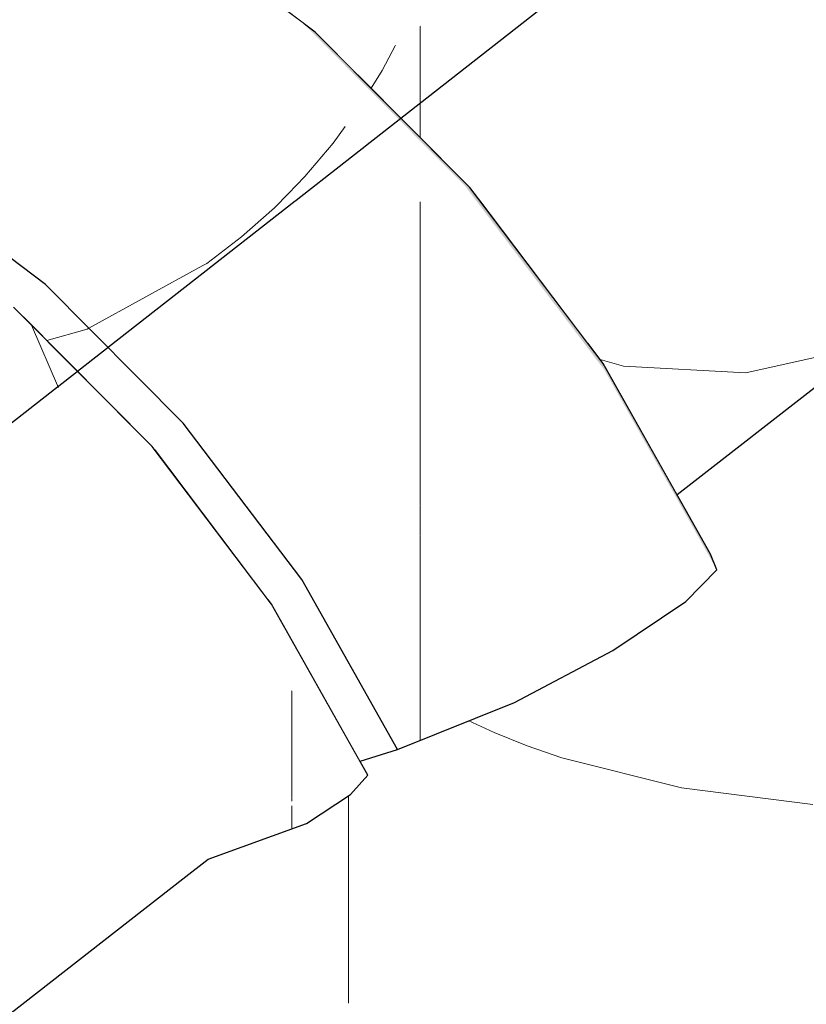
# Model space of a CAD drawing. Header units: millimetres. Extents: x -36478 to 31050, y -14815 to 11827.
# Tile 235 of 256: x -15563 to -15481, y 9860 to 9963. Entities that reach past the tile are written whole.
import ezdxf

# ---------------------------------------------------------------- set-up
doc = ezdxf.new("R2010")
doc.units = ezdxf.units.MM
doc.header["$MEASUREMENT"] = 0
doc.linetypes.add('Wipeout_Contour', pattern=[1000, 0, -1000])
for name, color, linetype in [('Nové_Konstrukce - krov', 7, 'Continuous'), ('Nové_Konstrukce - střechy a skořepiny', 7, 'Continuous'), ('Nové_Výplně - Povrchové', 7, 'Continuous')]:
    doc.layers.add(name, color=color, linetype=linetype)

# ---------------------------------------------------------------- blocks, each defined once
blk = doc.blocks.new('*X13')
at = {"layer": 'Nové_Výplně - Povrchové', "color": 21, "linetype": 'Continuous', "lineweight": 20, "true_color": 0xffaaaa}
for p, q in [((-15520.02, 9954.99), (-15519.65, 9954.76)), ((-15519.65, 9954.76), (-15516.71, 9953.18)), ((-15516.71, 9953.18), (-15513.53, 9951.7)), ((-15513.53, 9951.7), (-15510.12, 9950.33)), ((-15510.12, 9950.33), (-15506.5, 9949.08)), ((-15528.69, 9948.21), (-15528.69, 9923.56)), ((-15506.5, 9949.08), (-15494.05, 9945.98)), ((-15494.05, 9945.98), (-15480.39, 9944.22)), ((-15528.69, 9923.34), (-15528.69, 9860.46)), ((-15552.71, 9898.8), (-15576.72, 9898.8)), ((-15528.69, 9898.8), (-15552.71, 9898.8)), ((-15528.69, 9898.8), (-15526.86, 9896.91)), ((-15526.86, 9896.91), (-15524.74, 9895.08)), ((-15524.74, 9895.08), (-15522.34, 9893.33)), ((-15522.34, 9893.33), (-15519.65, 9891.65)), ((-15519.65, 9891.65), (-15516.71, 9890.07)), ((-15516.71, 9890.07), (-15513.53, 9888.6)), ((-15513.53, 9888.6), (-15510.12, 9887.23)), ((-15510.12, 9887.23), (-15506.5, 9885.97)), ((-15506.5, 9885.97), (-15494.05, 9882.87)), ((-15494.05, 9882.87), (-15480.39, 9881.12))]:
    blk.add_line(p, q, dxfattribs=at)
blk = doc.blocks.new('výplň_6_1', base_point=(0, 0))
at = {"layer": 'Nové_Výplně - Povrchové', "color": 21, "linetype": 'Continuous', "lineweight": 20, "true_color": 0xffaaaa}
blk.add_blockref('*X13', (0, 0), dxfattribs=at)
blk = doc.blocks.new('*X1419')
at = {"layer": 'Nové_Výplně - Povrchové', "color": 21, "linetype": 'Continuous', "lineweight": 20, "true_color": 0xffaaaa}
for p, q in [((-15473.21, 9976.31), (-15473.21, 9952.91)), ((-15486.91, 9965.66), (-15473.21, 9965.66)), ((-15468.41, 9956.64), (-15473.21, 9965.66))]:
    blk.add_line(p, q, dxfattribs=at)
blk = doc.blocks.new('výplň_709_1', base_point=(0, 0))
at = {"color": 254, "linetype": 'Wipeout_Contour', "lineweight": 0, "ltscale": 73571.389822}
blk.add_wipeout([(-15387.72, 10042.8), (-15514.97, 9943.83), (-15503.82, 9929.1), (-15376.57, 10028.07)], dxfattribs=at).dxf.layer = 'Nové_Výplně - Povrchové'
at = {"layer": 'Nové_Výplně - Povrchové', "color": 21, "linetype": 'Continuous', "lineweight": 20, "true_color": 0xffaaaa}
blk.add_blockref('*X1419', (0, 0), dxfattribs=at)
blk = doc.blocks.new('*X1421')
at = {"layer": 'Nové_Výplně - Povrchové', "color": 21, "linetype": 'Continuous', "lineweight": 20, "true_color": 0xffaaaa}
for p, q in [((-15425.82, 9989.77), (-15418.28, 9972.65)), ((-15436.2, 9965.66), (-15456.82, 9965.66)), ((-15427.27, 9965.66), (-15436.2, 9965.66)), ((-15457.51, 9953.12), (-15457.21, 9965.35)), ((-15457.1, 9965.43), (-15449.56, 9948.32)), ((-15460.93, 9942.41), (-15457.51, 9953.12)), ((-15466.38, 9935.23), (-15460.93, 9942.41)), ((-15476.25, 9928.48), (-15470.37, 9932.14)), ((-15487.37, 9925.99), (-15476.25, 9928.48)), ((-15502.52, 9927.38), (-15500.08, 9926.69)), ((-15500.08, 9926.69), (-15487.37, 9925.99))]:
    blk.add_line(p, q, dxfattribs=at)
blk = doc.blocks.new('výplň_710_1', base_point=(0, 0))
at = {"color": 254, "linetype": 'Wipeout_Contour', "lineweight": 0, "ltscale": 91911.71413}
blk.add_wipeout([(-15376.57, 10028.07), (-15503.82, 9929.1), (-15502.21, 9926.98), (-15494.53, 9913.34), (-15367.57, 10012.09)], dxfattribs=at).dxf.layer = 'Nové_Výplně - Povrchové'
at = {"layer": 'Nové_Výplně - Povrchové', "color": 21, "linetype": 'Continuous', "lineweight": 20, "true_color": 0xffaaaa}
blk.add_blockref('*X1421', (0, 0), dxfattribs=at)
blk = doc.blocks.new('*X1429')
at = {"layer": 'Nové_Výplně - Povrchové', "color": 21, "linetype": 'Continuous', "lineweight": 20, "true_color": 0xffaaaa}
for p, q in [((-15473.21, 9999.43), (-15473.21, 9976.31)), ((-15516.63, 9965.66), (-15497.23, 9965.66)), ((-15497.23, 9965.66), (-15486.91, 9965.66)), ((-15521.24, 9962.07), (-15521.24, 9950.47)), ((-15523.81, 9960.07), (-15525.19, 9957.45)), ((-15525.19, 9957.45), (-15526.34, 9955.6))]:
    blk.add_line(p, q, dxfattribs=at)
blk = doc.blocks.new('výplň_714_1', base_point=(0, 0))
at = {"color": 254, "linetype": 'Wipeout_Contour', "lineweight": 0, "ltscale": 92071.12651}
blk.add_wipeout([(-15400.69, 10055.83), (-15527.75, 9957.01), (-15516.06, 9945.27), (-15514.97, 9943.83), (-15387.72, 10042.8)], dxfattribs=at).dxf.layer = 'Nové_Výplně - Povrchové'
at = {"layer": 'Nové_Výplně - Povrchové', "color": 21, "linetype": 'Continuous', "lineweight": 20, "true_color": 0xffaaaa}
blk.add_blockref('*X1429', (0, 0), dxfattribs=at)
blk = doc.blocks.new('výplň_715_1', base_point=(0, 0))
at = {"color": 254, "linetype": 'Wipeout_Contour', "lineweight": 0, "ltscale": 92165.012233}
blk.add_wipeout([(-15415.08, 10066.76), (-15541.44, 9968.49), (-15532.16, 9961.44), (-15527.75, 9957.01), (-15400.69, 10055.83)], dxfattribs=at).dxf.layer = 'Nové_Výplně - Povrchové'
blk = doc.blocks.new('výplň_745_1', base_point=(0, 0))
at = {"color": 254, "linetype": 'Wipeout_Contour', "lineweight": 0, "ltscale": 92082.530156}
blk.add_wipeout([(-15533.56, 9904.5), (-15537.07, 9902.46), (-15536.7, 9901.96), (-15527.49, 9885.61), (-15523.61, 9886.83)], dxfattribs=at).dxf.layer = 'Nové_Výplně - Povrchové'
blk = doc.blocks.new('*X1493')
at = {"layer": 'Nové_Výplně - Povrchové', "linetype": 'Continuous', "lineweight": 20, "true_color": 0xffaaaa}
blk.add_hatch(color=21, dxfattribs=at).paths.add_polyline_path([(-15490.38, 9905.52), (-15491.04, 9907.14), (-15502.21, 9926.98), (-15502.07, 9926.29)])
blk = doc.blocks.new('výplň_746_1', base_point=(0, 0))
at = {"color": 254, "linetype": 'Wipeout_Contour', "lineweight": 0, "ltscale": 73590.849287}
blk.add_wipeout([(-15490.38, 9905.52), (-15491.04, 9907.14), (-15502.21, 9926.98), (-15502.07, 9926.29)], dxfattribs=at).dxf.layer = 'Nové_Výplně - Povrchové'
at = {"layer": 'Nové_Výplně - Povrchové', "color": 21, "linetype": 'Continuous', "lineweight": 20, "true_color": 0xffaaaa}
blk.add_blockref('*X1493', (0, 0), dxfattribs=at)
blk = doc.blocks.new('výplň_747_1', base_point=(0, 0))
at = {"color": 254, "linetype": 'Wipeout_Contour', "lineweight": 0, "ltscale": 73600.396657}
blk.add_wipeout([(-15501.22, 9897.14), (-15493.62, 9902.24), (-15505.5, 9923.33), (-15512.9, 9917.88)], dxfattribs=at).dxf.layer = 'Nové_Výplně - Povrchové'
blk = doc.blocks.new('výplň_748_1', base_point=(0, 0))
at = {"color": 254, "linetype": 'Wipeout_Contour', "lineweight": 0, "ltscale": 73591.216681}
blk.add_wipeout([(-15493.62, 9902.24), (-15490.38, 9905.52), (-15502.07, 9926.29), (-15505.5, 9923.33)], dxfattribs=at).dxf.layer = 'Nové_Výplně - Povrchové'
blk = doc.blocks.new('*X1499')
at = {"layer": 'Nové_Výplně - Povrchové', "color": 21, "linetype": 'Continuous', "lineweight": 20, "true_color": 0xffaaaa}
blk.add_line((-15521.24, 9909.17), (-15521.24, 9887.79), dxfattribs=at)
blk = doc.blocks.new('výplň_749_1', base_point=(0, 0))
at = {"color": 254, "linetype": 'Wipeout_Contour', "lineweight": 0, "ltscale": 73641.10631}
blk.add_wipeout([(-15533.56, 9904.5), (-15523.61, 9886.83), (-15511.43, 9891.74), (-15522.49, 9911.38)], dxfattribs=at).dxf.layer = 'Nové_Výplně - Povrchové'
at = {"layer": 'Nové_Výplně - Povrchové', "color": 21, "linetype": 'Continuous', "lineweight": 20, "true_color": 0xffaaaa}
blk.add_blockref('*X1499', (0, 0), dxfattribs=at)
blk = doc.blocks.new('*X1501')
at = {"layer": 'Nové_Výplně - Povrchové', "color": 21, "linetype": 'Continuous', "lineweight": 20, "true_color": 0xffaaaa}
blk.add_line((-15521.24, 9912.23), (-15521.24, 9909.17), dxfattribs=at)
blk = doc.blocks.new('výplň_750_1', base_point=(0, 0))
at = {"color": 254, "linetype": 'Wipeout_Contour', "lineweight": 0, "ltscale": 73617.596829}
blk.add_wipeout([(-15511.43, 9891.74), (-15501.22, 9897.14), (-15512.9, 9917.88), (-15522.49, 9911.38)], dxfattribs=at).dxf.layer = 'Nové_Výplně - Povrchové'
at = {"layer": 'Nové_Výplně - Povrchové', "color": 21, "linetype": 'Continuous', "lineweight": 20, "true_color": 0xffaaaa}
blk.add_blockref('*X1501', (0, 0), dxfattribs=at)
blk = doc.blocks.new('*X1503')
at = {"layer": 'Nové_Výplně - Povrchové', "color": 21, "linetype": 'Continuous', "lineweight": 20, "true_color": 0xffaaaa}
blk.add_line((-15521.24, 9941.95), (-15521.24, 9928.9), dxfattribs=at)
blk = doc.blocks.new('výplň_751_1', base_point=(0, 0))
at = {"color": 254, "linetype": 'Wipeout_Contour', "lineweight": 0, "ltscale": 73688.147043}
blk.add_wipeout([(-15527.38, 9937), (-15512.9, 9917.88), (-15505.5, 9923.33), (-15520.22, 9942.77)], dxfattribs=at).dxf.layer = 'Nové_Výplně - Povrchové'
at = {"layer": 'Nové_Výplně - Povrchové', "color": 21, "linetype": 'Continuous', "lineweight": 20, "true_color": 0xffaaaa}
blk.add_blockref('*X1503', (0, 0), dxfattribs=at)
blk = doc.blocks.new('*X1505')
at = {"layer": 'Nové_Výplně - Povrchové', "linetype": 'Continuous', "lineweight": 20, "true_color": 0xffaaaa}
blk.add_hatch(color=21, dxfattribs=at).paths.add_polyline_path([(-15532.16, 9961.44), (-15533.41, 9962.35), (-15516.56, 9945.42), (-15516.06, 9945.27)])
blk = doc.blocks.new('výplň_752_1', base_point=(0, 0))
at = {"color": 254, "linetype": 'Wipeout_Contour', "lineweight": 0, "ltscale": 73765.71354}
blk.add_wipeout([(-15532.16, 9961.44), (-15533.41, 9962.35), (-15516.56, 9945.42), (-15516.06, 9945.27)], dxfattribs=at).dxf.layer = 'Nové_Výplně - Povrchové'
at = {"layer": 'Nové_Výplně - Povrchové', "color": 21, "linetype": 'Continuous', "lineweight": 20, "true_color": 0xffaaaa}
blk.add_blockref('*X1505', (0, 0), dxfattribs=at)
blk = doc.blocks.new('*X1507')
at = {"layer": 'Nové_Výplně - Povrchové', "linetype": 'Continuous', "lineweight": 20, "true_color": 0xffaaaa}
blk.add_hatch(color=21, dxfattribs=at).paths.add_polyline_path([(-15502.07, 9926.29), (-15502.21, 9926.98), (-15516.06, 9945.27), (-15516.56, 9945.42)])
blk = doc.blocks.new('výplň_753_1', base_point=(0, 0))
at = {"color": 254, "linetype": 'Wipeout_Contour', "lineweight": 0, "ltscale": 73676.085114}
blk.add_wipeout([(-15502.07, 9926.29), (-15502.21, 9926.98), (-15516.06, 9945.27), (-15516.56, 9945.42)], dxfattribs=at).dxf.layer = 'Nové_Výplně - Povrchové'
at = {"layer": 'Nové_Výplně - Povrchové', "color": 21, "linetype": 'Continuous', "lineweight": 20, "true_color": 0xffaaaa}
blk.add_blockref('*X1507', (0, 0), dxfattribs=at)
blk = doc.blocks.new('*X1509')
at = {"layer": 'Nové_Výplně - Povrchové', "linetype": 'Continuous', "lineweight": 20, "true_color": 0xffaaaa}
blk.add_hatch(color=21, dxfattribs=at).paths.add_polyline_path([(-15532.16, 9961.44), (-15550.03, 9975.01), (-15552.11, 9976.55), (-15533.41, 9962.35)])
blk = doc.blocks.new('výplň_754_1', base_point=(0, 0))
at = {"color": 254, "linetype": 'Wipeout_Contour', "lineweight": 0, "ltscale": 73857.093454}
blk.add_wipeout([(-15532.16, 9961.44), (-15550.03, 9975.01), (-15552.11, 9976.55), (-15533.41, 9962.35)], dxfattribs=at).dxf.layer = 'Nové_Výplně - Povrchové'
at = {"layer": 'Nové_Výplně - Povrchové', "color": 21, "linetype": 'Continuous', "lineweight": 20, "true_color": 0xffaaaa}
blk.add_blockref('*X1509', (0, 0), dxfattribs=at)
blk = doc.blocks.new('výplň_755_1', base_point=(0, 0))
at = {"color": 254, "linetype": 'Wipeout_Contour', "lineweight": 0, "ltscale": 73679.023702}
blk.add_wipeout([(-15505.5, 9923.33), (-15502.07, 9926.29), (-15516.56, 9945.42), (-15520.22, 9942.77)], dxfattribs=at).dxf.layer = 'Nové_Výplně - Povrchové'
blk = doc.blocks.new('*X1513')
at = {"layer": 'Nové_Výplně - Povrchové', "color": 21, "linetype": 'Continuous', "lineweight": 20, "true_color": 0xffaaaa}
for p, q in [((-15553.26, 9975.96), (-15543.13, 9969.73)), ((-15552.61, 9976.3), (-15551.52, 9975.88)), ((-15551.52, 9975.88), (-15551, 9975.71)), ((-15555.69, 9974.72), (-15555.69, 9973.91))]:
    blk.add_line(p, q, dxfattribs=at)
blk = doc.blocks.new('výplň_756_1', base_point=(0, 0))
at = {"color": 254, "linetype": 'Wipeout_Contour', "lineweight": 0, "ltscale": 73865.630341}
blk.add_wipeout([(-15533.41, 9962.35), (-15552.11, 9976.55), (-15556.33, 9974.4), (-15537.34, 9959.97)], dxfattribs=at).dxf.layer = 'Nové_Výplně - Povrchové'
at = {"layer": 'Nové_Výplně - Povrchové', "color": 21, "linetype": 'Continuous', "lineweight": 20, "true_color": 0xffaaaa}
blk.add_blockref('*X1513', (0, 0), dxfattribs=at)
blk = doc.blocks.new('výplň_757_1', base_point=(0, 0))
at = {"color": 254, "linetype": 'Wipeout_Contour', "lineweight": 0, "ltscale": 73771.435413}
blk.add_wipeout([(-15516.56, 9945.42), (-15533.41, 9962.35), (-15537.34, 9959.97), (-15520.22, 9942.77)], dxfattribs=at).dxf.layer = 'Nové_Výplně - Povrchové'
blk = doc.blocks.new('výplň_786_1', base_point=(0, 0))
at = {"color": 254, "linetype": 'Wipeout_Contour', "lineweight": 0, "ltscale": 73731.342135}
blk.add_wipeout([(-15545.89, 9920.78), (-15548.85, 9918.01), (-15537.07, 9902.46), (-15533.56, 9904.5)], dxfattribs=at).dxf.layer = 'Nové_Výplně - Povrchové'
blk = doc.blocks.new('*X1575')
at = {"layer": 'Nové_Výplně - Povrchové', "color": 21, "linetype": 'Continuous', "lineweight": 20, "true_color": 0xffaaaa}
blk.add_line((-15521.24, 9928.9), (-15521.24, 9912.23), dxfattribs=at)
blk = doc.blocks.new('výplň_787_1', base_point=(0, 0))
at = {"color": 254, "linetype": 'Wipeout_Contour', "lineweight": 0, "ltscale": 73702.292834}
blk.add_wipeout([(-15522.49, 9911.38), (-15512.9, 9917.88), (-15527.38, 9937), (-15536.2, 9929.49)], dxfattribs=at).dxf.layer = 'Nové_Výplně - Povrchové'
at = {"layer": 'Nové_Výplně - Povrchové', "color": 21, "linetype": 'Continuous', "lineweight": 20, "true_color": 0xffaaaa}
blk.add_blockref('*X1575', (0, 0), dxfattribs=at)
blk = doc.blocks.new('výplň_788_1', base_point=(0, 0))
at = {"color": 254, "linetype": 'Wipeout_Contour', "lineweight": 0, "ltscale": 73719.326439}
blk.add_wipeout([(-15533.56, 9904.5), (-15522.49, 9911.38), (-15536.2, 9929.49), (-15545.89, 9920.78)], dxfattribs=at).dxf.layer = 'Nové_Výplně - Povrchové'
blk = doc.blocks.new('*X1579')
at = {"layer": 'Nové_Výplně - Povrchové', "color": 21, "linetype": 'Continuous', "lineweight": 20, "true_color": 0xffaaaa}
for p, q in [((-15555.88, 9930.56), (-15560.08, 9929.37)), ((-15555.71, 9930.65), (-15555.88, 9930.56))]:
    blk.add_line(p, q, dxfattribs=at)
blk = doc.blocks.new('výplň_789_1', base_point=(0, 0))
at = {"color": 254, "linetype": 'Wipeout_Contour', "lineweight": 0, "ltscale": 92250.662884}
blk.add_wipeout([(-15560.22, 9935.18), (-15562.51, 9931.81), (-15549.1, 9918.35), (-15548.85, 9918.01), (-15545.89, 9920.78)], dxfattribs=at).dxf.layer = 'Nové_Výplně - Povrchové'
at = {"layer": 'Nové_Výplně - Povrchové', "color": 21, "linetype": 'Continuous', "lineweight": 20, "true_color": 0xffaaaa}
blk.add_blockref('*X1579', (0, 0), dxfattribs=at)
blk = doc.blocks.new('výplň_790_1', base_point=(0, 0))
at = {"color": 254, "linetype": 'Wipeout_Contour', "lineweight": 0, "ltscale": 92348.408586}
blk.add_wipeout([(-15576.13, 9947.27), (-15577.64, 9943.55), (-15563.53, 9932.84), (-15562.51, 9931.81), (-15560.22, 9935.18)], dxfattribs=at).dxf.layer = 'Nové_Výplně - Povrchové'
blk = doc.blocks.new('*X1583')
at = {"layer": 'Nové_Výplně - Povrchové', "color": 21, "linetype": 'Continuous', "lineweight": 20, "true_color": 0xffaaaa}
blk.add_line((-15543.85, 9937.17), (-15555.71, 9930.65), dxfattribs=at)
blk = doc.blocks.new('výplň_791_1', base_point=(0, 0))
at = {"color": 254, "linetype": 'Wipeout_Contour', "lineweight": 0, "ltscale": 73801.667004}
blk.add_wipeout([(-15545.89, 9920.78), (-15536.2, 9929.49), (-15552.14, 9945.5), (-15560.22, 9935.18)], dxfattribs=at).dxf.layer = 'Nové_Výplně - Povrchové'
at = {"layer": 'Nové_Výplně - Povrchové', "color": 21, "linetype": 'Continuous', "lineweight": 20, "true_color": 0xffaaaa}
blk.add_blockref('*X1583', (0, 0), dxfattribs=at)
blk = doc.blocks.new('*X1585')
at = {"layer": 'Nové_Výplně - Povrchové', "color": 21, "linetype": 'Continuous', "lineweight": 20, "true_color": 0xffaaaa}
for p, q in [((-15529.03, 9951.62), (-15530.28, 9949.9)), ((-15530.28, 9949.9), (-15533.22, 9946.43)), ((-15533.22, 9946.43), (-15534.97, 9944.63)), ((-15521.24, 9943.8), (-15521.24, 9941.95))]:
    blk.add_line(p, q, dxfattribs=at)
blk = doc.blocks.new('výplň_792_1', base_point=(0, 0))
at = {"color": 254, "linetype": 'Wipeout_Contour', "lineweight": 0, "ltscale": 73780.504656}
blk.add_wipeout([(-15527.38, 9937), (-15520.22, 9942.77), (-15537.34, 9959.97), (-15544.21, 9953.91)], dxfattribs=at).dxf.layer = 'Nové_Výplně - Povrchové'
at = {"layer": 'Nové_Výplně - Povrchové', "color": 21, "linetype": 'Continuous', "lineweight": 20, "true_color": 0xffaaaa}
blk.add_blockref('*X1585', (0, 0), dxfattribs=at)
blk = doc.blocks.new('*X1587')
at = {"layer": 'Nové_Výplně - Povrchové', "color": 21, "linetype": 'Continuous', "lineweight": 20, "true_color": 0xffaaaa}
for p, q in [((-15534.97, 9944.63), (-15536.4, 9943.17)), ((-15536.4, 9943.17), (-15539.82, 9940.15)), ((-15539.82, 9940.15), (-15543.44, 9937.39)), ((-15543.44, 9937.39), (-15543.85, 9937.17))]:
    blk.add_line(p, q, dxfattribs=at)
blk = doc.blocks.new('výplň_793_1', base_point=(0, 0))
at = {"color": 254, "linetype": 'Wipeout_Contour', "lineweight": 0, "ltscale": 73791.442958}
blk.add_wipeout([(-15536.2, 9929.49), (-15527.38, 9937), (-15544.21, 9953.91), (-15552.14, 9945.5)], dxfattribs=at).dxf.layer = 'Nové_Výplně - Povrchové'
at = {"layer": 'Nové_Výplně - Povrchové', "color": 21, "linetype": 'Continuous', "lineweight": 20, "true_color": 0xffaaaa}
blk.add_blockref('*X1587', (0, 0), dxfattribs=at)
blk = doc.blocks.new('výplň_794_1', base_point=(0, 0))
at = {"color": 254, "linetype": 'Wipeout_Contour', "lineweight": 0, "ltscale": 73885.614984}
blk.add_wipeout([(-15560.22, 9935.18), (-15552.14, 9945.5), (-15569.84, 9958.94), (-15576.13, 9947.27)], dxfattribs=at).dxf.layer = 'Nové_Výplně - Povrchové'
blk = doc.blocks.new('výplň_798_1', base_point=(0, 0))
at = {"color": 254, "linetype": 'Wipeout_Contour', "lineweight": 0, "ltscale": 73874.64957}
blk.add_wipeout([(-15544.21, 9953.91), (-15537.34, 9959.97), (-15556.33, 9974.4), (-15562.89, 9968.1)], dxfattribs=at).dxf.layer = 'Nové_Výplně - Povrchové'
blk = doc.blocks.new('výplň_800_1', base_point=(0, 0))
at = {"color": 254, "linetype": 'Wipeout_Contour', "lineweight": 0, "ltscale": 73882.325551}
blk.add_wipeout([(-15552.14, 9945.5), (-15544.21, 9953.91), (-15562.89, 9968.1), (-15569.84, 9958.94)], dxfattribs=at).dxf.layer = 'Nové_Výplně - Povrchové'
blk = doc.blocks.new('výplň_809_1', base_point=(0, 0))
at = {"color": 254, "linetype": 'Wipeout_Contour', "lineweight": 0, "ltscale": 73695.166153}
blk.add_wipeout([(-15545.91, 9873.38), (-15543.28, 9875.43), (-15552.28, 9891.41), (-15554.91, 9889.36)], dxfattribs=at).dxf.layer = 'Nové_Výplně - Povrchové'
blk = doc.blocks.new('*X1621')
at = {"layer": 'Nové_Výplně - Povrchové', "color": 21, "linetype": 'Continuous', "lineweight": 20, "true_color": 0xffaaaa}
for p, q in [((-15534.59, 9881.84), (-15534.59, 9881.48)), ((-15534.59, 9880.98), (-15534.59, 9878.61))]:
    blk.add_line(p, q, dxfattribs=at)
blk = doc.blocks.new('výplň_810_1', base_point=(0, 0))
at = {"color": 254, "linetype": 'Wipeout_Contour', "lineweight": 0, "ltscale": 73681.454759}
blk.add_wipeout([(-15543.1, 9896.96), (-15552.28, 9891.41), (-15543.28, 9875.43), (-15533.07, 9879.16)], dxfattribs=at).dxf.layer = 'Nové_Výplně - Povrchové'
at = {"layer": 'Nové_Výplně - Povrchové', "color": 21, "linetype": 'Continuous', "lineweight": 20, "true_color": 0xffaaaa}
blk.add_blockref('*X1621', (0, 0), dxfattribs=at)
blk = doc.blocks.new('*X1623')
at = {"layer": 'Nové_Výplně - Povrchové', "color": 21, "linetype": 'Continuous', "lineweight": 20, "true_color": 0xffaaaa}
blk.add_line((-15534.59, 9892.97), (-15534.59, 9881.84), dxfattribs=at)
blk = doc.blocks.new('výplň_811_1', base_point=(0, 0))
at = {"color": 254, "linetype": 'Wipeout_Contour', "lineweight": 0, "ltscale": 73665.911616}
blk.add_wipeout([(-15533.07, 9879.16), (-15528.5, 9882.16), (-15538.66, 9900.2), (-15543.1, 9896.96)], dxfattribs=at).dxf.layer = 'Nové_Výplně - Povrchové'
at = {"layer": 'Nové_Výplně - Povrchové', "color": 21, "linetype": 'Continuous', "lineweight": 20, "true_color": 0xffaaaa}
blk.add_blockref('*X1623', (0, 0), dxfattribs=at)
blk = doc.blocks.new('výplň_812_1', base_point=(0, 0))
at = {"color": 254, "linetype": 'Wipeout_Contour', "lineweight": 0, "ltscale": 73660.542199}
blk.add_wipeout([(-15528.5, 9882.16), (-15526.69, 9884.18), (-15536.7, 9901.96), (-15538.66, 9900.2)], dxfattribs=at).dxf.layer = 'Nové_Výplně - Povrchové'
blk = doc.blocks.new('výplň_813_1', base_point=(0, 0))
at = {"color": 254, "linetype": 'Wipeout_Contour', "lineweight": 0, "ltscale": 73735.615989}
blk.add_wipeout([(-15549.1, 9918.35), (-15551.25, 9916.83), (-15538.66, 9900.2), (-15536.7, 9901.96)], dxfattribs=at).dxf.layer = 'Nové_Výplně - Povrchové'
blk = doc.blocks.new('výplň_827_1', base_point=(0, 0))
at = {"color": 254, "linetype": 'Wipeout_Contour', "lineweight": 0, "ltscale": 73741.030953}
blk.add_wipeout([(-15543.1, 9896.96), (-15538.66, 9900.2), (-15551.25, 9916.83), (-15555.52, 9913.37)], dxfattribs=at).dxf.layer = 'Nové_Výplně - Povrchové'
blk = doc.blocks.new('výplň_828_1', base_point=(0, 0))
at = {"color": 254, "linetype": 'Wipeout_Contour', "lineweight": 0, "ltscale": 73762.133231}
blk.add_wipeout([(-15552.28, 9891.41), (-15563.43, 9906.14), (-15566.06, 9904.09), (-15554.91, 9889.36)], dxfattribs=at).dxf.layer = 'Nové_Výplně - Povrchové'
blk = doc.blocks.new('výplň_829_1', base_point=(0, 0))
at = {"color": 254, "linetype": 'Wipeout_Contour', "lineweight": 0, "ltscale": 73752.244186}
blk.add_wipeout([(-15552.28, 9891.41), (-15543.1, 9896.96), (-15555.52, 9913.37), (-15563.43, 9906.14)], dxfattribs=at).dxf.layer = 'Nové_Výplně - Povrchové'
blk = doc.blocks.new('výplň_830_1', base_point=(0, 0))
at = {"color": 254, "linetype": 'Wipeout_Contour', "lineweight": 0, "ltscale": 92291.42075}
blk.add_wipeout([(-15682.16, 9790.39), (-15680.56, 9788.27), (-15672.88, 9774.63), (-15545.91, 9873.38), (-15554.91, 9889.36)], dxfattribs=at).dxf.layer = 'Nové_Výplně - Povrchové'
blk = doc.blocks.new('výplň_831_1', base_point=(0, 0))
at = {"color": 254, "linetype": 'Wipeout_Contour', "lineweight": 0, "ltscale": 73874.139165}
blk.add_wipeout([(-15693.31, 9805.12), (-15682.16, 9790.39), (-15554.91, 9889.36), (-15566.06, 9904.09)], dxfattribs=at).dxf.layer = 'Nové_Výplně - Povrchové'
blk = doc.blocks.new('*X1679')
at = {"layer": 'Nové_Výplně - Povrchové', "color": 21, "linetype": 'Continuous', "lineweight": 20, "true_color": 0xffaaaa}
blk.add_line((-15558.84, 9924.45), (-15561.67, 9930.96), dxfattribs=at)
blk = doc.blocks.new('výplň_839_1', base_point=(0, 0))
at = {"color": 254, "linetype": 'Wipeout_Contour', "lineweight": 0, "ltscale": 73814.650427}
blk.add_wipeout([(-15551.25, 9916.83), (-15549.1, 9918.35), (-15563.53, 9932.84), (-15565.89, 9931.54)], dxfattribs=at).dxf.layer = 'Nové_Výplně - Povrchové'
at = {"layer": 'Nové_Výplně - Povrchové', "color": 21, "linetype": 'Continuous', "lineweight": 20, "true_color": 0xffaaaa}
blk.add_blockref('*X1679', (0, 0), dxfattribs=at)
blk = doc.blocks.new('výplň_840_1', base_point=(0, 0))
at = {"color": 254, "linetype": 'Wipeout_Contour', "lineweight": 0, "ltscale": 73826.775608}
blk.add_wipeout([(-15563.43, 9906.14), (-15555.52, 9913.37), (-15569.97, 9927.88), (-15576.4, 9919.17)], dxfattribs=at).dxf.layer = 'Nové_Výplně - Povrchové'
blk = doc.blocks.new('výplň_841_1', base_point=(0, 0))
at = {"color": 254, "linetype": 'Wipeout_Contour', "lineweight": 0, "ltscale": 73820.116269}
blk.add_wipeout([(-15555.52, 9913.37), (-15551.25, 9916.83), (-15565.89, 9931.54), (-15569.97, 9927.88)], dxfattribs=at).dxf.layer = 'Nové_Výplně - Povrchové'

msp = doc.modelspace()

# ---------------------------------------------------------------- block references
at = {"layer": 'Nové_Výplně - Povrchové', "color": 21, "linetype": 'Continuous', "lineweight": 20, "true_color": 0xffaaaa}
msp.add_blockref('výplň_6_1', (0, 0), dxfattribs=at)

# ---------------------------------------------------------------- next in the draw order: block references
for name in ['výplň_709_1', 'výplň_745_1', 'výplň_809_1']:
    msp.add_blockref(name, (0, 0), dxfattribs=at)

# ---------------------------------------------------------------- next in the draw order: block references
msp.add_blockref('výplň_710_1', (0, 0), dxfattribs=at)

# ---------------------------------------------------------------- next in the draw order: block references
for name in ['výplň_714_1', 'výplň_746_1']:
    msp.add_blockref(name, (0, 0), dxfattribs=at)

# ---------------------------------------------------------------- next in the draw order: block references
for name in ['výplň_715_1', 'výplň_747_1']:
    msp.add_blockref(name, (0, 0), dxfattribs=at)

# ---------------------------------------------------------------- next in the draw order: block references
for name in ['výplň_752_1', 'výplň_748_1', 'výplň_749_1']:
    msp.add_blockref(name, (0, 0), dxfattribs=at)

# ---------------------------------------------------------------- next in the draw order: linework, layer by layer
at = {"layer": 'Nové_Konstrukce - krov', "color": 1, "linetype": 'Continuous', "lineweight": 25}
for p, q in [((-15494.53, 9913.34), (-15367.57, 10012.09)), ((-15490.38, 9905.52), (-15491.04, 9907.14)), ((-15493.62, 9902.24), (-15490.38, 9905.52))]:
    msp.add_line(p, q, dxfattribs=at)

# ---------------------------------------------------------------- next in the draw order: block references
at = {"layer": 'Nové_Výplně - Povrchové', "color": 21, "linetype": 'Continuous', "lineweight": 20, "true_color": 0xffaaaa}
for name in ['výplň_754_1', 'výplň_786_1', 'výplň_750_1', 'výplň_810_1']:
    msp.add_blockref(name, (0, 0), dxfattribs=at)

# ---------------------------------------------------------------- next in the draw order: linework, layer by layer
at = {"layer": 'Nové_Konstrukce - krov', "color": 1, "linetype": 'Continuous', "lineweight": 25}
for p, q in [((-15501.22, 9897.14), (-15493.62, 9902.24)), ((-15511.43, 9891.74), (-15501.22, 9897.14)), ((-15523.61, 9886.83), (-15511.43, 9891.74))]:
    msp.add_line(p, q, dxfattribs=at)

# ---------------------------------------------------------------- next in the draw order: block references
at = {"layer": 'Nové_Výplně - Povrchové', "color": 21, "linetype": 'Continuous', "lineweight": 20, "true_color": 0xffaaaa}
for name in ['výplň_756_1', 'výplň_751_1', 'výplň_811_1']:
    msp.add_blockref(name, (0, 0), dxfattribs=at)

# ---------------------------------------------------------------- next in the draw order: linework, layer by layer
at = {"layer": 'Nové_Konstrukce - krov', "color": 1, "linetype": 'Continuous', "lineweight": 25}
msp.add_line((-15543.28, 9875.43), (-15533.07, 9879.16), dxfattribs=at)

# ---------------------------------------------------------------- next in the draw order: block references
at = {"layer": 'Nové_Výplně - Povrchové', "color": 21, "linetype": 'Continuous', "lineweight": 20, "true_color": 0xffaaaa}
for name in ['výplň_753_1', 'výplň_812_1']:
    msp.add_blockref(name, (0, 0), dxfattribs=at)

# ---------------------------------------------------------------- next in the draw order: linework, layer by layer
at = {"layer": 'Nové_Konstrukce - krov', "color": 1, "linetype": 'Continuous', "lineweight": 25}
for p, q in [((-15527.49, 9885.61), (-15523.61, 9886.83)), ((-15528.5, 9882.16), (-15526.69, 9884.18)), ((-15533.07, 9879.16), (-15528.5, 9882.16))]:
    msp.add_line(p, q, dxfattribs=at)

# ---------------------------------------------------------------- next in the draw order: block references
at = {"layer": 'Nové_Výplně - Povrchové', "color": 21, "linetype": 'Continuous', "lineweight": 20, "true_color": 0xffaaaa}
msp.add_blockref('výplň_755_1', (0, 0), dxfattribs=at)

# ---------------------------------------------------------------- next in the draw order: linework, layer by layer
at = {"layer": 'Nové_Konstrukce - krov', "color": 1, "linetype": 'Continuous', "lineweight": 25}
msp.add_line((-15491.04, 9907.14), (-15502.21, 9926.98), dxfattribs=at)

# ---------------------------------------------------------------- next in the draw order: block references
at = {"layer": 'Nové_Výplně - Povrchové', "color": 21, "linetype": 'Continuous', "lineweight": 20, "true_color": 0xffaaaa}
for name in ['výplň_757_1', 'výplň_787_1']:
    msp.add_blockref(name, (0, 0), dxfattribs=at)

# ---------------------------------------------------------------- next in the draw order: linework, layer by layer
at = {"layer": 'Nové_Konstrukce - krov', "color": 1, "linetype": 'Continuous', "lineweight": 25}
msp.add_line((-15502.21, 9926.98), (-15516.06, 9945.27), dxfattribs=at)

# ---------------------------------------------------------------- next in the draw order: block references
at = {"layer": 'Nové_Výplně - Povrchové', "color": 21, "linetype": 'Continuous', "lineweight": 20, "true_color": 0xffaaaa}
msp.add_blockref('výplň_788_1', (0, 0), dxfattribs=at)

# ---------------------------------------------------------------- next in the draw order: linework, layer by layer
at = {"layer": 'Nové_Konstrukce - krov', "color": 1, "linetype": 'Continuous', "lineweight": 25}
msp.add_line((-15523.61, 9886.83), (-15533.56, 9904.5), dxfattribs=at)

# ---------------------------------------------------------------- next in the draw order: block references
at = {"layer": 'Nové_Výplně - Povrchové', "color": 21, "linetype": 'Continuous', "lineweight": 20, "true_color": 0xffaaaa}
msp.add_blockref('výplň_789_1', (0, 0), dxfattribs=at)

# ---------------------------------------------------------------- next in the draw order: block references
for name in ['výplň_790_1', 'výplň_813_1']:
    msp.add_blockref(name, (0, 0), dxfattribs=at)

# ---------------------------------------------------------------- next in the draw order: linework, layer by layer
at = {"layer": 'Nové_Konstrukce - krov', "color": 1, "linetype": 'Continuous', "lineweight": 25}
msp.add_line((-15526.69, 9884.18), (-15536.7, 9901.96), dxfattribs=at)

# ---------------------------------------------------------------- next in the draw order: block references
at = {"layer": 'Nové_Výplně - Povrchové', "color": 21, "linetype": 'Continuous', "lineweight": 20, "true_color": 0xffaaaa}
for name in ['výplň_791_1', 'výplň_827_1']:
    msp.add_blockref(name, (0, 0), dxfattribs=at)

# ---------------------------------------------------------------- next in the draw order: block references
for name in ['výplň_792_1', 'výplň_828_1']:
    msp.add_blockref(name, (0, 0), dxfattribs=at)

# ---------------------------------------------------------------- next in the draw order: block references
for name in ['výplň_793_1', 'výplň_829_1', 'výplň_830_1']:
    msp.add_blockref(name, (0, 0), dxfattribs=at)

# ---------------------------------------------------------------- next in the draw order: linework, layer by layer
at = {"layer": 'Nové_Konstrukce - krov', "color": 1, "linetype": 'Continuous', "lineweight": 25}
for p, q in [((-15516.06, 9945.27), (-15532.16, 9961.44)), ((-15533.56, 9904.5), (-15545.89, 9920.78)), ((-15545.91, 9873.38), (-15543.28, 9875.43))]:
    msp.add_line(p, q, dxfattribs=at)

# ---------------------------------------------------------------- next in the draw order: block references
at = {"layer": 'Nové_Výplně - Povrchové', "color": 21, "linetype": 'Continuous', "lineweight": 20, "true_color": 0xffaaaa}
for name in ['výplň_794_1', 'výplň_839_1', 'výplň_831_1']:
    msp.add_blockref(name, (0, 0), dxfattribs=at)

# ---------------------------------------------------------------- next in the draw order: linework, layer by layer
at = {"layer": 'Nové_Konstrukce - krov', "color": 1, "linetype": 'Continuous', "lineweight": 25}
for p, q in [((-15536.7, 9901.96), (-15549.1, 9918.35)), ((-15672.88, 9774.63), (-15545.91, 9873.38))]:
    msp.add_line(p, q, dxfattribs=at)

# ---------------------------------------------------------------- next in the draw order: block references
at = {"layer": 'Nové_Výplně - Povrchové', "color": 21, "linetype": 'Continuous', "lineweight": 20, "true_color": 0xffaaaa}
for name in ['výplň_798_1', 'výplň_840_1']:
    msp.add_blockref(name, (0, 0), dxfattribs=at)

# ---------------------------------------------------------------- next in the draw order: block references
for name in ['výplň_800_1', 'výplň_841_1']:
    msp.add_blockref(name, (0, 0), dxfattribs=at)

# ---------------------------------------------------------------- next in the draw order: linework, layer by layer
at = {"layer": 'Nové_Konstrukce - krov', "color": 1, "linetype": 'Continuous', "lineweight": 25}
for p, q in [((-15532.16, 9961.44), (-15550.03, 9975.01)), ((-15560.22, 9935.18), (-15576.13, 9947.27)), ((-15545.89, 9920.78), (-15560.22, 9935.18)), ((-15549.1, 9918.35), (-15563.53, 9932.84))]:
    msp.add_line(p, q, dxfattribs=at)
at = {"layer": 'Nové_Konstrukce - střechy a skořepiny', "color": 1, "linetype": 'Continuous', "lineweight": 25}
msp.add_line((-14406.18, 10825.99), (-19182.71, 7090.83), dxfattribs=at)

doc.saveas('drawing.dxf')
